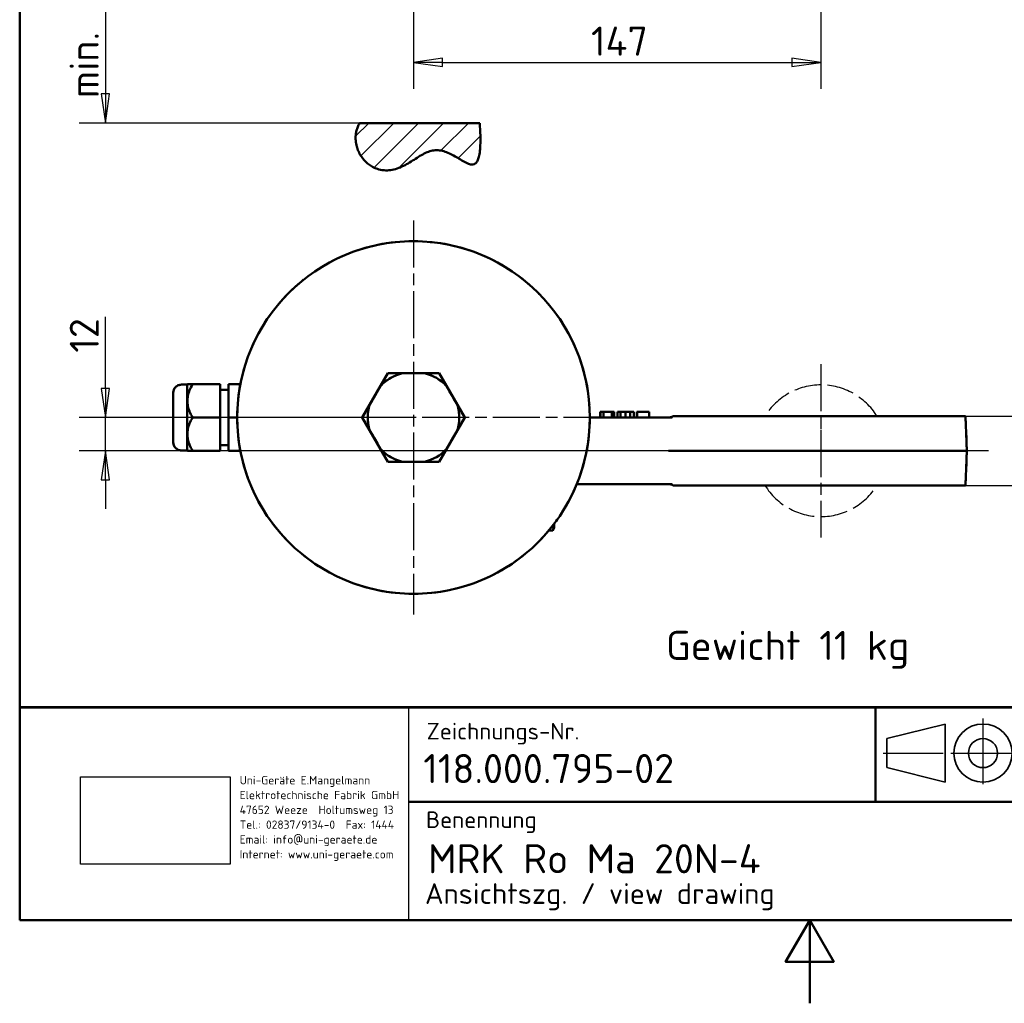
# Model space of a CAD drawing. Header units: millimetres. Extents: x 0 to 630, y 0 to 891.
# Tile 1 of 17: x 30 to 385, y 0 to 355. Entities that reach past the tile are written whole.
import ezdxf
from ezdxf.enums import TextEntityAlignment as Align

# ---------------------------------------------------------------- set-up
doc = ezdxf.new("R2010")
doc.units = ezdxf.units.MM
doc.header["$LTSCALE"] = 3
for name, pattern in [('CHAIN', [0.3543, 0.2362, -0.0295, 0.0591, -0.0295]), ('DASHED', [0.2067, 0.1654, -0.0413]), ('LONG_DASH_DOTTED', [0.3001, 0.2362, -0.0295, 0.0049, -0.0295])]:
    doc.linetypes.add(name, pattern=pattern)
for name, color, linetype, lineweight in [('Bemaßungen(DIN)', 7, 'Continuous', 25), ('Mittelpunktmarkierung(DIN)', 4, 'CHAIN', 25), ('Rahmen_0', 179, 'Continuous', 50), ('Schraffur', 230, 'Continuous', 25), ('Sichtbare Kanten(DIN)', 7, 'Continuous', 50), ('Skizziergeometrie(DIN)', 179, 'Continuous', 50), ('Skizzierlinie(DIN)', 179, 'Continuous', 25), ('Symbole(DIN)', 179, 'Continuous', 25), ('Überlagerung [Formatvorlage Phantomlinien(DIN)]', 179, 'LONG_DASH_DOTTED', 50)]:
    doc.layers.add(name, color=color, linetype=linetype, lineweight=lineweight)
doc.styles.add('Aktuell-DIN', font='isocpeur.ttf')
doc.styles.add('STANDARD-BSI~0', font='isocpeur.ttf')
doc.dimstyles.new('STANDARD-DIN', dxfattribs={"dimscale": 3, "dimtxt": 3.5, "dimasz": 3.5, "dimexe": 3.175, "dimexo": 0, "dimgap": 0.8, "dimtad": 1, "dimrnd": 1e-08, "dimtxsty": 'STANDARD-BSI~0', "dimblk": 'Filled-1', "dimcen": 0.09, "dimdle": 10, "dimclrd": 5, "dimclre": 5, "dimclrt": 256, "dimadec": 1, "dimazin": 2, "dimtfac": 0.714286, "dimtdec": 3, "dimtmove": 0, "dimatfit": 3, "dimfxl": 0, "dimtolj": 1, "dimlwd": 25, "dimlwe": 25, "dimarcsym": 0})
picture_1 = doc.add_image_def('image1.bmp', size_in_pixel=(606, 355))

# ---------------------------------------------------------------- blocks, each defined once
blk = doc.blocks.new('Ränder Default Border')
at = {"layer": 'Rahmen_0', "flags": 128}
for points in [[(10, 10), (10, 287), (200, 287), (200, 10), (10, 10)], [(105, 0), (105, 10), (102.11, 5), (107.89, 5), (105, 10)]]:
    blk.add_lwpolyline(points, dxfattribs=at)
blk = doc.blocks.new('Schriftfelder DIN-UNI-Doku')
at = {"layer": 'Skizziergeometrie(DIN)'}
for p, q in [((290.02, 125.63), (100.02, 125.63)), ((100.02, 125.63), (100.02, 100)), ((100.02, 125.59), (290, 125.59)), ((202.93, 125.59), (202.93, 114.22)), ((220.65, 100), (220.65, 125.59)), ((229.98, 125.63), (229.98, 112.18)), ((247.91, 125.59), (247.91, 112.18)), ((263.78, 112.18), (263.78, 125.59)), ((290, 100), (290, 125.59)), ((220.65, 121.23), (263.78, 121.23)), ((244.81, 117), (244.81, 117.4)), ((220.65, 116.55), (263.78, 116.55)), ((146.8, 114.22), (220.65, 114.22)), ((220.65, 112.18), (290, 112.18)), ((219.88, 108.5), (219.88, 108.75)), ((221.36, 107.91), (290, 107.91)), ((100.02, 100), (290, 100))]:
    blk.add_line(p, q, dxfattribs=at)
at = {"layer": 'Skizziergeometrie(DIN)', "lineweight": 35}
for p, q in [((211.31, 123.59), (204.31, 121.84)), ((211.31, 116.59), (211.31, 123.59)), ((204.31, 121.84), (204.31, 118.34)), ((204.31, 118.34), (211.31, 116.59))]:
    blk.add_line(p, q, dxfattribs=at)
at = {"layer": 'Skizziergeometrie(DIN)', "linetype": 'LONG_DASH_DOTTED', "lineweight": 25, "ltscale": 11.124033}
blk.add_line((215.86, 124.25), (215.86, 115.77), dxfattribs=at)
at = {"layer": 'Skizziergeometrie(DIN)', "linetype": 'LONG_DASH_DOTTED', "lineweight": 25, "ltscale": 10.229108}
blk.add_line((203.84, 120.09), (211.63, 120.09), dxfattribs=at)
at = {"layer": 'Skizziergeometrie(DIN)', "linetype": 'LONG_DASH_DOTTED', "lineweight": 25, "ltscale": 10.447887}
blk.add_line((211.99, 120.09), (219.95, 120.09), dxfattribs=at)
at = {"layer": 'Skizziergeometrie(DIN)', "lineweight": 35}
for radius in [3.5, 1.75]:
    blk.add_circle((215.86, 120.09), radius, dxfattribs=at)
at = {"layer": 'Skizzierlinie(DIN)', "linetype": 'Continuous'}
for p, q in [((146.8, 100), (146.8, 125.59)), ((229.98, 112.18), (229.98, 125.63)), ((220.65, 104.25), (263.01, 104.25)), ((263.01, 104.25), (290, 104.25))]:
    blk.add_line(p, q, dxfattribs=at)
at = {"layer": 'Symbole(DIN)', "color": 7, "char_height": 2, "style": 'Aktuell-DIN'}
for s, insert, width, attachment_point in [('\\fISOCPEUR|b0|i0;\\H2.0000;Zeichnungs-Nr.', (148.96, 123.73), 35.1459, 1), ('\\fISOCPEUR|b0|i0;\\H2.0000;Datum', (237.72, 121.52), 14.8011, 8), ('\\fISOCPEUR|b0|i0;\\H2.0000;Name', (254.79, 121.52), 17.2011, 8), ('\\fISOCPEUR|b0|i0;\\H2.0000;Maßstab', (272.07, 122), 10.7557, 1), ('\\fISOCPEUR|b0|i0;\\H2.0000;Bearb.', (221.41, 117.59), 8.5626, 7), ('\\fISOCPEUR|b0|i0;\\H2.0000;Gepr.', (221.64, 113.34), 8.3334, 7), ('\\fISOCPEUR|b0|i0;\\H2.0000;Benennung', (148.88, 113.08), 30, 1), ('\\fISOCPEUR|b0|i0;\\H2.0000;Schutzvermerk nach DIN 34 beachten.', (221.75, 103), 59.3373, 1)]:
    blk.add_mtext(s, dxfattribs=dict(at, insert=insert, width=width, attachment_point=attachment_point))
at = {"layer": 'Symbole(DIN)', "color": 179, "insert": (126.48, 117.33), "char_height": 1, "width": 20.2908, "attachment_point": 1, "line_spacing_factor": 1.068348, "style": 'Aktuell-DIN'}
blk.add_mtext('\\fISOCPEUR|b0|i0;\\H1.0000;Uni-Geräte E.Mangelmann\\PElektrotechnische Fabrik GmbH\\P47652 Weeze  Holtumsweg 13\\PTel.: 02837/9134-0  Fax: 1444\\PEmail: info@uni-geraete.de\\PInternet: www.uni-geraete.com', dxfattribs=at)
at = {"layer": 'Symbole(DIN)', "color": 7, "char_height": 2, "attachment_point": 7, "style": 'Aktuell-DIN'}
for s, insert in [('\\fISOCPEUR|b0|i0;\\H2.0000;Komm.-Nr.', (221.69, 109.64)), ('\\fISOCPEUR|b0|i0;\\H2.0000;Blatt', (221.83, 105.17)), ('\\fISOCPEUR|b0|i0;\\H2.0000;von', (253.65, 105.27))]:
    blk.add_mtext(s, dxfattribs=dict(at, insert=insert))
at = {"layer": 'Symbole(DIN)', "color": 7, "style": 'Aktuell-DIN'}
for tag, p in [('BAUTEILNUMMER', (148.56, 118.23)), ('TITEL', (149.13, 107.39))]:
    blk.add_attdef(tag, text='', height=3.5, dxfattribs=at).set_placement(p, align=Align.MIDDLE_LEFT)
for tag, p in [('ERSTELLUNGSDATUM', (230.24, 117.52)), ('AUTOR', (249.16, 117.55)), ('KONTROLLDATUM', (230.61, 113.27)), ('KONTROLLIERT_VON', (249.5, 113.1))]:
    blk.add_attdef(tag, text='', height=2, dxfattribs=at).set_placement(p, align=Align.BOTTOM_LEFT)
blk.add_attdef('FirstViewScale', text='', height=3.5, dxfattribs=at).set_placement((276.71, 117), align=Align.TOP_CENTER)
for tag, p in [('Blattnummer', (240.48, 106.09)), ('Blattgröße', (277.09, 105.87))]:
    blk.add_attdef(tag, text='', height=2, dxfattribs=at).set_placement(p, align=Align.MIDDLE_CENTER)
blk.add_attdef('BTL_BE2', text='', height=2.5, dxfattribs=at).set_placement((148.76, 104.45), align=Align.TOP_LEFT)
image = blk.add_image(picture_1, insert=(107.35, 106.72), size_in_units=(17.97, 10.53))
image.dxf.flags = 7
blk = doc.blocks.new('Filled-1')
at = {"color": 0}
for p, q in [((0, 0), (-1, 0.143)), ((-1, 0.143), (-1, -0.143)), ((-1, 0), (0, 0)), ((-1, -0.143), (0, 0))]:
    blk.add_line(p, q, dxfattribs=at)
at = {"color": 0, "flags": 128}
blk.add_lwpolyline([(-1, -0.143), (0, 0), (-1, 0.143), (-1, -0.143)], dxfattribs=at)
at = {"color": 0}
blk.add_solid([(-1, -0.143), (0, 0), (-1, 0.143), (-1, -0.143)], dxfattribs=at)
blk = doc.blocks.new('*D23')
at = {"layer": 'Bemaßungen(DIN)', "color": 5, "linetype": 'Continuous', "lineweight": 25}
for p, q in [((319.07, 469.58), (319.07, 329.96)), ((172.07, 363.8), (172.07, 329.96)), ((182.57, 339.49), (308.57, 339.49))]:
    blk.add_line(p, q, dxfattribs=at)
at = {"layer": 'Defpoints', "color": 0, "linetype": 'Continuous'}
for p in [(319.07, 469.58), (172.07, 363.8), (319.07, 339.49)]:
    blk.add_point(p, dxfattribs=at)
at = {"layer": 'Bemaßungen(DIN)', "color": 5, "linetype": 'Continuous', "lineweight": 25, "xscale": 10.5, "yscale": 10.5, "zscale": 10.5, "rotation": 180}
blk.add_blockref('Filled-1', (172.07, 339.49), dxfattribs=at)
at = {"layer": 'Bemaßungen(DIN)', "color": 5, "linetype": 'Continuous', "lineweight": 25, "xscale": 10.5, "yscale": 10.5, "zscale": 10.5}
blk.add_blockref('Filled-1', (319.07, 339.49), dxfattribs=at)
at = {"layer": 'Bemaßungen(DIN)', "color": 250, "linetype": 'Continuous', "lineweight": 25, "true_color": 0x3f3f3f, "insert": (236.12, 352.39), "char_height": 10.5, "attachment_point": 1, "style": 'STANDARD-BSI~0'}
blk.add_mtext('\\A1;147', dxfattribs=at)
blk = doc.blocks.new('*D24')
at = {"layer": 'Bemaßungen(DIN)', "color": 5, "linetype": 'Continuous', "lineweight": 25}
for p, q in [((401.18, 222.35), (401.18, 232.85)), ((320.72, 211.85), (410.71, 211.85)), ((401.18, 211.85), (401.18, 186.85)), ((320.72, 186.85), (410.71, 186.85)), ((401.18, 176.35), (401.18, 165.85))]:
    blk.add_line(p, q, dxfattribs=at)
at = {"layer": 'Defpoints', "color": 0, "linetype": 'Continuous'}
for p in [(320.72, 211.85), (320.72, 186.85), (401.18, 186.85)]:
    blk.add_point(p, dxfattribs=at)
at = {"layer": 'Bemaßungen(DIN)', "color": 5, "linetype": 'Continuous', "lineweight": 25, "xscale": 10.5, "yscale": 10.5, "zscale": 10.5}
for p, rotation in [((401.18, 211.85), 270), ((401.18, 186.85), 90)]:
    blk.add_blockref('Filled-1', p, dxfattribs=dict(at, rotation=rotation))
at = {"layer": 'Bemaßungen(DIN)', "color": 250, "linetype": 'Continuous', "lineweight": 25, "true_color": 0x3f3f3f, "insert": (388.28, 193.05), "char_height": 10.5, "attachment_point": 1, "rotation": 90, "style": 'STANDARD-BSI~0'}
blk.add_mtext('\\A1;25', dxfattribs=at)
blk = doc.blocks.new('*D27')
at = {"layer": 'Bemaßungen(DIN)', "color": 5, "linetype": 'Continuous', "lineweight": 25}
for p, q in [((60.95, 221.85), (60.95, 247.65)), ((172.07, 211.35), (51.42, 211.35)), ((60.95, 199.35), (60.95, 211.35)), ((319.07, 199.35), (51.42, 199.35)), ((60.95, 188.85), (60.95, 178.35))]:
    blk.add_line(p, q, dxfattribs=at)
at = {"layer": 'Defpoints', "color": 0, "linetype": 'Continuous'}
for p in [(172.07, 211.35), (60.95, 199.35), (319.07, 199.35)]:
    blk.add_point(p, dxfattribs=at)
at = {"layer": 'Bemaßungen(DIN)', "color": 5, "linetype": 'Continuous', "lineweight": 25, "xscale": 10.5, "yscale": 10.5, "zscale": 10.5}
for p, rotation in [((60.95, 211.35), 270), ((60.95, 199.35), 90)]:
    blk.add_blockref('Filled-1', p, dxfattribs=dict(at, rotation=rotation))
at = {"layer": 'Bemaßungen(DIN)', "color": 250, "linetype": 'Continuous', "lineweight": 25, "true_color": 0x3f3f3f, "insert": (48.05, 234.75), "char_height": 10.5, "attachment_point": 1, "rotation": 90, "style": 'STANDARD-BSI~0'}
blk.add_mtext('\\A1;12', dxfattribs=at)
blk = doc.blocks.new('*D28')
at = {"layer": 'Bemaßungen(DIN)', "color": 5, "linetype": 'Continuous', "lineweight": 25}
for p, q in [((156.25, 372.58), (51.42, 372.58)), ((60.95, 362.08), (60.95, 328.08)), ((152.61, 317.58), (51.42, 317.58))]:
    blk.add_line(p, q, dxfattribs=at)
at = {"layer": 'Defpoints', "color": 0, "linetype": 'Continuous'}
for p in [(156.25, 372.58), (60.95, 317.58), (152.61, 317.58)]:
    blk.add_point(p, dxfattribs=at)
at = {"layer": 'Bemaßungen(DIN)', "color": 5, "linetype": 'Continuous', "lineweight": 25, "xscale": 10.5, "yscale": 10.5, "zscale": 10.5}
for p, rotation in [((60.95, 372.58), 90), ((60.95, 317.58), 270)]:
    blk.add_blockref('Filled-1', p, dxfattribs=dict(at, rotation=rotation))
at = {"layer": 'Bemaßungen(DIN)', "color": 250, "linetype": 'Continuous', "lineweight": 25, "true_color": 0x3f3f3f, "insert": (48.04, 319.88), "char_height": 10.5, "attachment_point": 1, "rotation": 90, "style": 'STANDARD-BSI~0'}
blk.add_mtext('\\A1; min. 45', dxfattribs=at)

msp = doc.modelspace()

# ---------------------------------------------------------------- hatches: boundary and pattern name
at = {"layer": 'Schraffur'}
h = msp.add_hatch(dxfattribs=at)
h.set_pattern_fill('ANSI31', color=256, scale=50.8, style=0)
h.set_pattern_definition([(45, (0, 0), (-4.49013, 4.49013), [])])
edge = h.paths.add_edge_path()
edge.add_spline(control_points=[(195.991, 317.585), (197.96, 287.007), (177.016, 335.867), (172.078, 280.632), (146.533, 307.127), (152.612, 317.585)], knot_values=[0, 0, 0, 0, 0, 0.4953586, 1, 1, 1, 1, 1], degree=4, periodic=0)
edge.add_line((152.612, 317.585), (195.991, 317.585))

# ---------------------------------------------------------------- linework, layer by layer
msp.add_line((152.612, 317.585, 30), (195.991, 317.585, 30))
msp.add_open_spline([(195.991, 317.585), (197.96, 287.007), (177.016, 335.867), (172.078, 280.632), (146.533, 307.127), (152.612, 317.585)], degree=4, knots=[0, 0, 0, 0, 0, 0.4953586, 1, 1, 1, 1, 1])
at = {"layer": 'Mittelpunktmarkierung(DIN)', "linetype": 'CHAIN', "ltscale": 23.990969}
for p, q in [((172.074, 282.451), (172.074, 140.251)), ((319.074, 230.601), (319.074, 191.851)), ((243.174, 211.351), (77.985, 211.351)), ((319.074, 206.851), (319.074, 168.101)), ((379.515, 199.351), (205.156, 199.351))]:
    msp.add_line(p, q, dxfattribs=at)
at = {"layer": 'Mittelpunktmarkierung(DIN)', "linetype": 'CHAIN', "ltscale": 5.555937}
msp.add_line((326.574, 199.351), (311.574, 199.351), dxfattribs=at)
at = {"layer": 'Sichtbare Kanten(DIN)'}
for p, q in [((160.182, 222.753), (162.837, 227.351)), ((162.837, 227.351), (168.146, 227.351)), ((176.003, 227.351), (168.146, 227.351)), ((176.003, 227.351), (181.312, 227.351)), ((181.312, 227.351), (183.966, 222.753)), ((90.371, 223.208), (88.371, 223.208)), ((90.371, 223.208), (90.515, 223.351)), ((90.371, 223.208), (90.371, 199.495)), ((90.515, 223.351), (92.371, 223.351)), ((102.371, 223.351), (92.371, 223.351)), ((102.371, 211.351), (102.371, 223.351)), ((105.371, 221.351), (102.371, 221.351)), ((109.616, 223.351), (105.371, 223.351)), ((105.371, 223.351), (105.371, 211.351)), ((160.182, 222.753), (156.254, 215.949)), ((187.895, 215.949), (183.966, 222.753)), ((85.371, 202.495), (85.371, 220.208)), ((153.599, 211.351), (156.254, 215.949)), ((187.895, 215.949), (190.549, 211.351)), ((239.483, 213.351), (239.371, 213.351)), ((239.371, 211.351), (239.371, 213.351)), ((240.575, 213.351), (239.483, 213.351)), ((239.483, 211.351), (239.483, 213.351)), ((243.607, 213.351), (240.575, 213.351)), ((240.575, 211.351), (240.575, 213.351)), ((244.416, 213.351), (243.607, 213.351)), ((243.607, 211.351), (243.607, 213.351)), ((244.416, 211.351), (244.416, 213.351)), ((246.764, 213.351), (245.68, 213.351)), ((245.68, 211.351), (245.68, 213.351)), ((248.228, 213.351), (246.764, 213.351)), ((246.764, 211.351), (246.764, 213.351)), ((248.554, 213.351), (248.228, 213.351)), ((248.846, 213.351), (248.554, 213.351)), ((248.554, 211.351), (248.554, 213.351)), ((250.292, 213.351), (248.846, 213.351)), ((251.506, 213.351), (250.292, 213.351)), ((250.292, 211.351), (250.292, 213.351)), ((251.506, 211.351), (251.506, 213.351)), ((252.733, 213.351), (252.594, 213.351)), ((252.594, 211.351), (252.594, 213.351)), ((257.15, 213.351), (252.733, 213.351)), ((252.733, 211.351), (252.733, 213.351)), ((257.15, 211.351), (257.15, 213.351)), ((102.371, 211.351), (92.371, 211.351)), ((102.371, 199.351), (102.371, 211.351)), ((105.371, 211.351), (105.371, 199.351)), ((108.474, 211.351), (105.371, 211.351)), ((156.254, 206.753), (153.599, 211.351)), ((190.549, 211.351), (187.895, 206.753)), ((264.256, 211.351), (235.674, 211.351)), ((265.404, 211.351), (264.256, 211.351)), ((265.73, 211.851), (267.023, 211.851)), ((270.26, 211.851), (267.023, 211.851)), ((270.26, 211.851), (371.183, 211.851)), ((371.183, 211.851), (371.729, 199.351)), ((156.254, 206.753), (160.182, 199.949)), ((183.966, 199.949), (187.895, 206.753)), ((90.371, 199.495), (88.371, 199.495)), ((90.371, 199.495), (90.515, 199.351)), ((92.371, 199.351), (90.515, 199.351)), ((102.371, 199.351), (92.371, 199.351)), ((105.371, 201.351), (102.371, 201.351)), ((109.616, 199.351), (105.371, 199.351)), ((162.837, 195.351), (160.182, 199.949)), ((183.966, 199.949), (181.312, 195.351)), ((264.057, 199.351), (272.85, 199.351)), ((272.85, 199.351), (371.729, 199.351)), ((371.183, 186.851), (371.729, 199.351)), ((168.146, 195.351), (162.837, 195.351)), ((168.146, 195.351), (176.003, 195.351)), ((181.312, 195.351), (176.003, 195.351)), ((230.972, 187.351), (264.256, 187.351)), ((264.256, 187.351), (265.404, 187.351)), ((267.023, 186.851), (265.73, 186.851)), ((267.023, 186.851), (270.26, 186.851)), ((371.183, 186.851), (270.26, 186.851)), ((220.93, 170.633), (222.294, 170.633)), ((221.751, 171.638), (222.294, 171.638)), ((222.874, 171.638), (222.294, 170.633)), ((222.874, 171.638), (222.294, 171.638)), ((222.874, 171.638), (222.874, 173.085))]:
    msp.add_line(p, q, dxfattribs=at)
at = {"layer": 'Sichtbare Kanten(DIN)', "flags": 128}
for points in [[(92.371, 223.351), (92.056, 222.784), (91.774, 222.236), (91.525, 221.704), (91.306, 221.187), (91.116, 220.681), (90.953, 220.187), (90.818, 219.701), (90.708, 219.223), (90.623, 218.75), (90.563, 218.281), (90.527, 217.816), (90.515, 217.351), (90.527, 216.887), (90.563, 216.421), (90.623, 215.953), (90.708, 215.48), (90.818, 215.002), (90.953, 214.516), (91.116, 214.021), (91.306, 213.516), (91.525, 212.999), (91.774, 212.467), (92.056, 211.918), (92.371, 211.351)], [(92.371, 211.351), (92.056, 210.784), (91.774, 210.236), (91.525, 209.704), (91.306, 209.187), (91.116, 208.681), (90.953, 208.187), (90.818, 207.701), (90.708, 207.223), (90.623, 206.75), (90.563, 206.281), (90.527, 205.816), (90.515, 205.351), (90.527, 204.887), (90.563, 204.421), (90.623, 203.953), (90.708, 203.48), (90.818, 203.002), (90.953, 202.516), (91.116, 202.021), (91.306, 201.516), (91.525, 200.999), (91.774, 200.467), (92.056, 199.918), (92.371, 199.351)], [(222.294, 171.638), (222.31, 171.686), (222.325, 171.734), (222.341, 171.781), (222.356, 171.829), (222.371, 171.876), (222.385, 171.922), (222.4, 171.969), (222.414, 172.016), (222.428, 172.062), (222.441, 172.108), (222.455, 172.154), (222.468, 172.2), (222.481, 172.245), (222.494, 172.291), (222.506, 172.336), (222.519, 172.381), (222.531, 172.426), (222.543, 172.47), (222.554, 172.515), (222.566, 172.559), (222.577, 172.604), (222.588, 172.648), (222.599, 172.692), (222.609, 172.736)], [(222.294, 170.633), (222.319, 170.677), (222.344, 170.722), (222.369, 170.766), (222.392, 170.81), (222.416, 170.854), (222.438, 170.897), (222.46, 170.94), (222.481, 170.983), (222.502, 171.025), (222.522, 171.068), (222.541, 171.11), (222.56, 171.152), (222.578, 171.193), (222.596, 171.234), (222.613, 171.276), (222.63, 171.317), (222.646, 171.357), (222.661, 171.398), (222.676, 171.438), (222.69, 171.479), (222.704, 171.519), (222.717, 171.559), (222.73, 171.598), (222.742, 171.638)]]:
    msp.add_lwpolyline(points, dxfattribs=at)
at = {"layer": 'Sichtbare Kanten(DIN)'}
msp.add_circle((172.074, 211.351), 63.6, dxfattribs=at)
for centre, radius, start, end in [((172.074, 211.351), 16.475, 103.79475, 136.20525), ((172.074, 211.351), 16.475, 43.79475, 76.20525), ((88.371, 220.208), 3, 90, 180), ((172.074, 211.351), 16.475, 163.79475, 196.20525), ((172.074, 211.351), 16.475, 343.79475, 16.20525), ((264.071, 214.351), 3, 270, 303.55731), ((88.371, 202.495), 3, 180, 270), ((172.074, 211.351), 16.475, 223.79475, 256.20525), ((172.074, 211.351), 16.475, 283.79475, 316.20525), ((264.071, 184.351), 3, 56.44269, 90)]:
    msp.add_arc(centre, radius, start, end, dxfattribs=at)
at = {"layer": 'Skizziergeometrie(DIN)'}
msp.add_line((152.612, 317.585), (195.991, 317.585), dxfattribs=at)
msp.add_open_spline([(152.612, 317.585), (146.533, 307.127), (172.078, 280.632), (177.016, 335.867), (197.96, 287.007), (195.991, 317.585)], degree=4, knots=[0, 0, 0, 0, 0, 0.5046414, 1, 1, 1, 1, 1], dxfattribs=at)
at = {"layer": 'Überlagerung [Formatvorlage Phantomlinien(DIN)]', "ltscale": 2.486325}
for p, q in [((160.182, 222.753), (162.837, 227.351)), ((181.312, 227.351), (183.966, 222.753)), ((162.837, 195.351), (160.182, 199.949)), ((183.966, 199.949), (181.312, 195.351))]:
    msp.add_line(p, q, dxfattribs=at)
at = {"layer": 'Überlagerung [Formatvorlage Phantomlinien(DIN)]', "ltscale": 2.486324}
for p, q in [((162.837, 227.351), (168.146, 227.351)), ((176.003, 227.351), (181.312, 227.351)), ((153.599, 211.351), (156.254, 215.949)), ((187.895, 215.949), (190.549, 211.351)), ((156.254, 206.753), (153.599, 211.351)), ((190.549, 211.351), (187.895, 206.753)), ((168.146, 195.351), (162.837, 195.351)), ((181.312, 195.351), (176.003, 195.351))]:
    msp.add_line(p, q, dxfattribs=at)
at = {"layer": 'Überlagerung [Formatvorlage Phantomlinien(DIN)]', "ltscale": 3.435694}
for p, q in [((176.003, 227.351), (168.146, 227.351)), ((160.182, 222.753), (156.254, 215.949)), ((187.895, 215.949), (183.966, 222.753)), ((156.254, 206.753), (160.182, 199.949)), ((183.966, 199.949), (187.895, 206.753)), ((168.146, 195.351), (176.003, 195.351))]:
    msp.add_line(p, q, dxfattribs=at)
at = {"layer": 'Überlagerung [Formatvorlage Phantomlinien(DIN)]', "ltscale": 0.874499}
for p, q in [((90.371, 223.208), (88.371, 223.208)), ((239.371, 211.351), (239.371, 213.351)), ((239.483, 211.351), (239.483, 213.351)), ((240.575, 211.351), (240.575, 213.351)), ((243.607, 211.351), (243.607, 213.351)), ((244.416, 211.351), (244.416, 213.351)), ((245.68, 211.351), (245.68, 213.351)), ((246.764, 211.351), (246.764, 213.351)), ((248.554, 211.351), (248.554, 213.351)), ((250.292, 211.351), (250.292, 213.351)), ((251.506, 211.351), (251.506, 213.351)), ((252.594, 211.351), (252.594, 213.351)), ((252.733, 211.351), (252.733, 213.351)), ((257.15, 211.351), (257.15, 213.351)), ((90.371, 199.495), (88.371, 199.495))]:
    msp.add_line(p, q, dxfattribs=at)
at = {"layer": 'Überlagerung [Formatvorlage Phantomlinien(DIN)]', "ltscale": 0.088703}
for p, q in [((90.371, 223.208), (90.515, 223.351)), ((90.371, 199.495), (90.515, 199.351))]:
    msp.add_line(p, q, dxfattribs=at)
at = {"layer": 'Überlagerung [Formatvorlage Phantomlinien(DIN)]', "ltscale": 16.288433}
msp.add_line((90.371, 223.208), (90.371, 199.495), dxfattribs=at)
at = {"layer": 'Überlagerung [Formatvorlage Phantomlinien(DIN)]', "ltscale": 3.16549}
for p, q in [((90.515, 223.351), (92.371, 223.351)), ((92.371, 199.351), (90.515, 199.351))]:
    msp.add_line(p, q, dxfattribs=at)
at = {"layer": 'Überlagerung [Formatvorlage Phantomlinien(DIN)]', "ltscale": 4.372896}
for p, q in [((102.371, 223.351), (92.371, 223.351)), ((102.371, 211.351), (92.371, 211.351)), ((102.371, 199.351), (92.371, 199.351))]:
    msp.add_line(p, q, dxfattribs=at)
at = {"layer": 'Überlagerung [Formatvorlage Phantomlinien(DIN)]', "ltscale": 6.0593}
for p, q in [((102.371, 211.351), (102.371, 223.351)), ((105.371, 223.351), (105.371, 211.351)), ((102.371, 199.351), (102.371, 211.351)), ((105.371, 211.351), (105.371, 199.351))]:
    msp.add_line(p, q, dxfattribs=at)
at = {"layer": 'Überlagerung [Formatvorlage Phantomlinien(DIN)]', "ltscale": 1.311799}
for p, q in [((105.371, 221.351), (102.371, 221.351)), ((105.371, 201.351), (102.371, 201.351))]:
    msp.add_line(p, q, dxfattribs=at)
at = {"layer": 'Überlagerung [Formatvorlage Phantomlinien(DIN)]', "ltscale": 1.856347}
for p, q in [((109.616, 223.351), (105.371, 223.351)), ((109.616, 199.351), (105.371, 199.351))]:
    msp.add_line(p, q, dxfattribs=at)
at = {"layer": 'Überlagerung [Formatvorlage Phantomlinien(DIN)]', "ltscale": 12.166983}
msp.add_line((85.371, 202.495), (85.371, 220.208), dxfattribs=at)
at = {"layer": 'Überlagerung [Formatvorlage Phantomlinien(DIN)]', "ltscale": 0.082228}
msp.add_line((239.483, 213.351), (239.371, 213.351), dxfattribs=at)
at = {"layer": 'Überlagerung [Formatvorlage Phantomlinien(DIN)]', "ltscale": 0.477696}
msp.add_line((240.575, 213.351), (239.483, 213.351), dxfattribs=at)
at = {"layer": 'Überlagerung [Formatvorlage Phantomlinien(DIN)]', "ltscale": 1.871752}
msp.add_line((243.607, 213.351), (240.575, 213.351), dxfattribs=at)
at = {"layer": 'Überlagerung [Formatvorlage Phantomlinien(DIN)]', "ltscale": 0.353673}
msp.add_line((244.416, 213.351), (243.607, 213.351), dxfattribs=at)
at = {"layer": 'Überlagerung [Formatvorlage Phantomlinien(DIN)]', "ltscale": 0.47363}
msp.add_line((246.764, 213.351), (245.68, 213.351), dxfattribs=at)
at = {"layer": 'Überlagerung [Formatvorlage Phantomlinien(DIN)]', "ltscale": 1.963567}
msp.add_line((248.228, 213.351), (246.764, 213.351), dxfattribs=at)
at = {"layer": 'Überlagerung [Formatvorlage Phantomlinien(DIN)]', "ltscale": 0.449979}
msp.add_line((248.554, 213.351), (248.228, 213.351), dxfattribs=at)
at = {"layer": 'Überlagerung [Formatvorlage Phantomlinien(DIN)]', "ltscale": 0.414617}
msp.add_line((248.846, 213.351), (248.554, 213.351), dxfattribs=at)
at = {"layer": 'Überlagerung [Formatvorlage Phantomlinien(DIN)]', "ltscale": 1.991751}
msp.add_line((250.292, 213.351), (248.846, 213.351), dxfattribs=at)
at = {"layer": 'Überlagerung [Formatvorlage Phantomlinien(DIN)]', "ltscale": 0.530559}
msp.add_line((251.506, 213.351), (250.292, 213.351), dxfattribs=at)
at = {"layer": 'Überlagerung [Formatvorlage Phantomlinien(DIN)]', "ltscale": 0.060895}
msp.add_line((252.733, 213.351), (252.594, 213.351), dxfattribs=at)
at = {"layer": 'Überlagerung [Formatvorlage Phantomlinien(DIN)]', "ltscale": 1.931417}
msp.add_line((257.15, 213.351), (252.733, 213.351), dxfattribs=at)
at = {"layer": 'Überlagerung [Formatvorlage Phantomlinien(DIN)]', "ltscale": 1.356804}
msp.add_line((108.474, 211.351), (105.371, 211.351), dxfattribs=at)
at = {"layer": 'Überlagerung [Formatvorlage Phantomlinien(DIN)]', "ltscale": 12.498949}
msp.add_line((264.256, 211.351), (235.674, 211.351), dxfattribs=at)
at = {"layer": 'Überlagerung [Formatvorlage Phantomlinien(DIN)]', "ltscale": 0.502249}
for p, q in [((265.404, 211.351), (264.256, 211.351)), ((264.256, 187.351), (265.404, 187.351))]:
    msp.add_line(p, q, dxfattribs=at)
at = {"layer": 'Überlagerung [Formatvorlage Phantomlinien(DIN)]', "ltscale": 5.146433}
for p, q in [((265.73, 211.851), (267.023, 211.851)), ((267.023, 186.851), (265.73, 186.851))]:
    msp.add_line(p, q, dxfattribs=at)
at = {"layer": 'Überlagerung [Formatvorlage Phantomlinien(DIN)]', "ltscale": 3.209372}
msp.add_line((270.26, 211.851), (267.023, 211.851), dxfattribs=at)
at = {"layer": 'Überlagerung [Formatvorlage Phantomlinien(DIN)]', "ltscale": 53.713936}
for p, q in [((270.26, 211.851), (371.183, 211.851)), ((371.183, 186.851), (270.26, 186.851))]:
    msp.add_line(p, q, dxfattribs=at)
at = {"layer": 'Überlagerung [Formatvorlage Phantomlinien(DIN)]', "ltscale": 5.471352}
for p in [(371.183, 211.851), (371.183, 186.851)]:
    msp.add_line(p, (371.729, 199.351), dxfattribs=at)
at = {"layer": 'Überlagerung [Formatvorlage Phantomlinien(DIN)]', "ltscale": 4.691086}
msp.add_line((264.057, 199.351), (272.85, 199.351), dxfattribs=at)
at = {"layer": 'Überlagerung [Formatvorlage Phantomlinien(DIN)]', "ltscale": 51.510685}
msp.add_line((272.85, 199.351), (371.729, 199.351), dxfattribs=at)
at = {"layer": 'Überlagerung [Formatvorlage Phantomlinien(DIN)]', "ltscale": 14.555184}
msp.add_line((230.972, 187.351), (264.256, 187.351), dxfattribs=at)
at = {"layer": 'Überlagerung [Formatvorlage Phantomlinien(DIN)]', "ltscale": 3.209358}
msp.add_line((267.023, 186.851), (270.26, 186.851), dxfattribs=at)
at = {"layer": 'Überlagerung [Formatvorlage Phantomlinien(DIN)]', "ltscale": 0.596024}
msp.add_line((220.93, 170.633), (222.294, 170.633), dxfattribs=at)
at = {"layer": 'Überlagerung [Formatvorlage Phantomlinien(DIN)]', "ltscale": 0.237079}
msp.add_line((221.751, 171.638), (222.294, 171.638), dxfattribs=at)
at = {"layer": 'Überlagerung [Formatvorlage Phantomlinien(DIN)]', "ltscale": 0.507654}
msp.add_line((222.874, 171.638), (222.294, 170.633), dxfattribs=at)
at = {"layer": 'Überlagerung [Formatvorlage Phantomlinien(DIN)]', "ltscale": 1.666118}
msp.add_line((222.874, 171.638), (222.294, 171.638), dxfattribs=at)
at = {"layer": 'Überlagerung [Formatvorlage Phantomlinien(DIN)]', "ltscale": 1.933546}
msp.add_line((222.874, 171.638), (222.874, 173.085), dxfattribs=at)
at = {"layer": 'Überlagerung [Formatvorlage Phantomlinien(DIN)]', "ltscale": 6.330788, "flags": 128}
for points in [[(92.371, 223.351), (92.056, 222.784), (91.774, 222.236), (91.525, 221.704), (91.306, 221.187), (91.116, 220.681), (90.953, 220.187), (90.818, 219.701), (90.708, 219.223), (90.623, 218.75), (90.563, 218.281), (90.527, 217.816), (90.515, 217.351), (90.527, 216.887), (90.563, 216.421), (90.623, 215.953), (90.708, 215.48), (90.818, 215.002), (90.953, 214.516), (91.116, 214.021), (91.306, 213.516), (91.525, 212.999), (91.774, 212.467), (92.056, 211.918), (92.371, 211.351)], [(92.371, 211.351), (92.056, 210.784), (91.774, 210.236), (91.525, 209.704), (91.306, 209.187), (91.116, 208.681), (90.953, 208.187), (90.818, 207.701), (90.708, 207.223), (90.623, 206.75), (90.563, 206.281), (90.527, 205.816), (90.515, 205.351), (90.527, 204.887), (90.563, 204.421), (90.623, 203.953), (90.708, 203.48), (90.818, 203.002), (90.953, 202.516), (91.116, 202.021), (91.306, 201.516), (91.525, 200.999), (91.774, 200.467), (92.056, 199.918), (92.371, 199.351)]]:
    msp.add_lwpolyline(points, dxfattribs=at)
at = {"layer": 'Überlagerung [Formatvorlage Phantomlinien(DIN)]', "ltscale": 0.57123, "flags": 128}
msp.add_lwpolyline([(222.294, 171.638), (222.31, 171.686), (222.325, 171.734), (222.341, 171.781), (222.356, 171.829), (222.371, 171.876), (222.385, 171.922), (222.4, 171.969), (222.414, 172.016), (222.428, 172.062), (222.441, 172.108), (222.455, 172.154), (222.468, 172.2), (222.481, 172.245), (222.494, 172.291), (222.506, 172.336), (222.519, 172.381), (222.531, 172.426), (222.543, 172.47), (222.554, 172.515), (222.566, 172.559), (222.577, 172.604), (222.588, 172.648), (222.599, 172.692), (222.609, 172.736)], dxfattribs=at)
at = {"layer": 'Überlagerung [Formatvorlage Phantomlinien(DIN)]', "ltscale": 0.901592, "flags": 128}
msp.add_lwpolyline([(222.294, 170.633), (222.319, 170.677), (222.344, 170.722), (222.369, 170.766), (222.392, 170.81), (222.416, 170.854), (222.438, 170.897), (222.46, 170.94), (222.481, 170.983), (222.502, 171.025), (222.522, 171.068), (222.541, 171.11), (222.56, 171.152), (222.578, 171.193), (222.596, 171.234), (222.613, 171.276), (222.63, 171.317), (222.646, 171.357), (222.661, 171.398), (222.676, 171.438), (222.69, 171.479), (222.704, 171.519), (222.717, 171.559), (222.73, 171.598), (222.742, 171.638)], dxfattribs=at)
at = {"layer": 'Überlagerung [Formatvorlage Phantomlinien(DIN)]', "ltscale": 49.318199}
msp.add_circle((172.074, 211.351), 63.6, dxfattribs=at)
at = {"layer": 'Überlagerung [Formatvorlage Phantomlinien(DIN)]', "ltscale": 4.075327}
for start, end in [(103.79475, 136.20525), (43.79475, 76.20525), (163.79475, 196.20525), (343.79475, 16.20525), (223.79475, 256.20525), (283.79475, 316.20525)]:
    msp.add_arc((172.074, 211.351), 16.475, start, end, dxfattribs=at)
at = {"layer": 'Überlagerung [Formatvorlage Phantomlinien(DIN)]', "ltscale": 2.060626}
for centre, start, end in [((88.371, 220.208), 90, 180), ((88.371, 202.495), 180, 270)]:
    msp.add_arc(centre, 3, start, end, dxfattribs=at)
at = {"layer": 'Überlagerung [Formatvorlage Phantomlinien(DIN)]', "linetype": 'DASHED', "lineweight": 25, "ltscale": 19.466774}
for start, end in [(31.75686, 148.24314), (211.75686, 328.24314)]:
    msp.add_arc((319.074, 199.351), 23.75, start, end, dxfattribs=at)
at = {"layer": 'Überlagerung [Formatvorlage Phantomlinien(DIN)]', "ltscale": 0.76826}
for centre, start, end in [((264.071, 214.351), 270, 303.55731), ((264.071, 184.351), 56.44269, 90)]:
    msp.add_arc(centre, 3, start, end, dxfattribs=at)

# ---------------------------------------------------------------- block references
at = {"xscale": 3, "yscale": 3, "zscale": 3}
msp.add_blockref('Ränder Default Border', (0, 0), dxfattribs=at)
msp.add_blockref('Schriftfelder DIN-UNI-Doku', (-270.068, -270), dxfattribs=at).add_auto_attribs({'BAUTEILNUMMER': '118.000.795-02', 'TITEL': 'MRK Ro Ma 20N-4', 'ERSTELLUNGSDATUM': '20.01.2010', 'AUTOR': 'Hillebrandt', 'KONTROLLIERT_VON': 'Hi', 'KONTROLLDATUM': '26.01.2010', 'Blattnummer': '1 ', 'Blattgröße': 'A4', 'FirstViewScale': '1:3', 'BTL_BE2': 'Ansichtszg. / view drawing         '})

# ---------------------------------------------------------------- texts
at = {"layer": 'Symbole(DIN)', "color": 7, "insert": (263.169, 134.382), "char_height": 10.5, "width": 86.07468, "attachment_point": 1, "style": 'Aktuell-DIN'}
msp.add_mtext('{Gewicht 11 kg}', dxfattribs=at)

# ---------------------------------------------------------------- dimensions: what is measured, and where the dimension line sits
at = {"layer": 'Bemaßungen(DIN)', "color": 5, "linetype": 'Continuous', "lineweight": 25, "true_color": 0x0000ff}
for base, p1, p2, angle, picture, middle in [((319.074, 339.489), (172.074, 363.796), (319.074, 469.585), 180, '*D23', (245.574, 339.489)), ((60.946, 199.351), (172.074, 211.351), (319.074, 199.351), 90, '*D27', (60.946, 240.001)), ((401.183, 186.851), (320.722, 211.851), (320.722, 186.851), 90, '*D24', (401.183, 199.351))]:
    dim = msp.add_linear_dim(base=base, p1=p1, p2=p2, angle=angle, dimstyle='STANDARD-DIN', override={"dimdec": 2, "dimtp": 0, "dimtm": 0, "dimtdec": 3, "dimatfit": 2}, dxfattribs=at)
    dim.commit()
    dim.dimension.update_dxf_attribs({"geometry": picture, "text_midpoint": middle, "dimtype": 160})
dim = msp.add_linear_dim(base=(60.946, 317.585), p1=(156.254, 372.585), p2=(152.612, 317.585), angle=270, text=' min. 45', dimstyle='STANDARD-DIN', override={"dimdec": 2, "dimtp": 0, "dimtm": 0, "dimtdec": 3, "dimatfit": 2}, dxfattribs=at)
dim.commit()
dim.dimension.update_dxf_attribs({"geometry": '*D28', "text_midpoint": (60.946, 345.085), "dimtype": 160})

doc.saveas('drawing.dxf')
